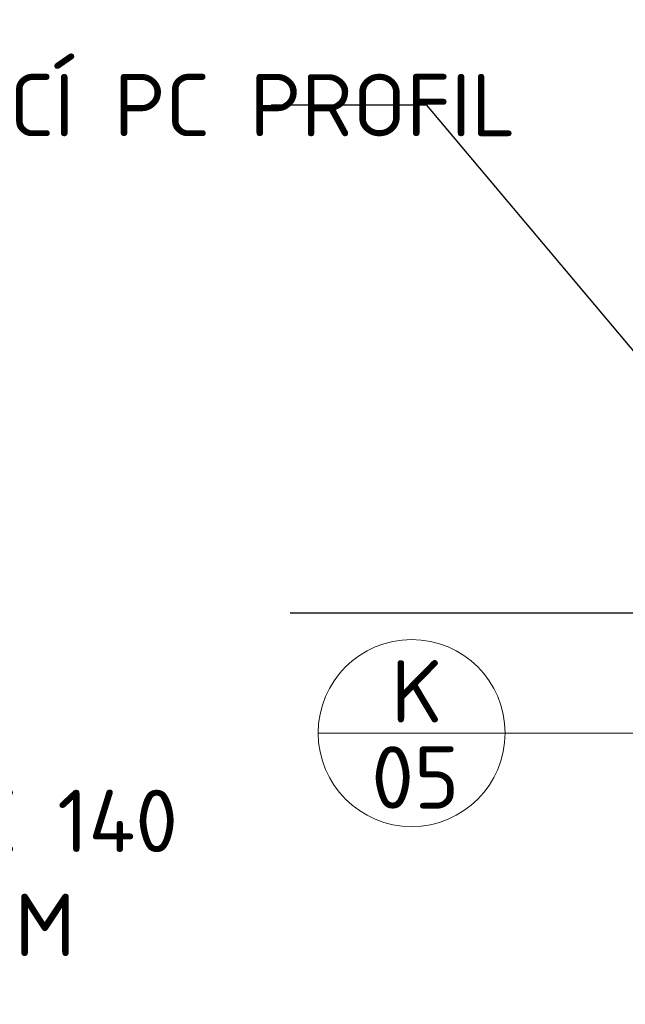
# Model space of a CAD drawing. Header units: millimetres. Extents: x -385852 to 238709, y -99680 to 201840.
# Tile 167 of 176: x 38250 to 38444, y -50220 to -49904. Entities that reach past the tile are written whole.
import ezdxf
from ezdxf import colors
from ezdxf.entities.mleader import LeaderData, LeaderLine
from ezdxf.math import Vec2, Vec3

# ---------------------------------------------------------------- set-up
doc = ezdxf.new("R2010")
doc.units = ezdxf.units.MM
for name, color, linetype in [('_____detaily', 1, 'Continuous'), ('_____detaily @ 10', 1, 'Continuous'), ('_____detaily @ 10 VP1', 1, 'Continuous'), ('_____detaily @ 10 VP2', 1, 'Continuous'), ('_____detaily @ 10 VP3', 1, 'Continuous'), ('_____detaily @ 10 VP4', 1, 'Continuous'), ('_____detaily @ 10 VP5', 1, 'Continuous'), ('_____detaily @ 10 VP6', 1, 'Continuous'), ('_____detaily @ 10 VPModel', 1, 'Continuous')]:
    doc.layers.add(name, color=color, linetype=linetype)
doc.styles.add('A99_kota', font='isocpeur.ttf', dxfattribs={"height": 2})
doc.styles.add('A99_popis', font='isocpeur.ttf')

# ---------------------------------------------------------------- blocks, each defined once
blk = doc.blocks.new('*U316')
at = {"layer": '_____detaily @ 10 VP1', "color": 5, "linetype": 'Continuous', "lineweight": 5, "insert": (38368.88, -50109.62), "char_height": 20, "width": 20.1411, "attachment_point": 1, "style": 'A99_kota'}
blk.add_mtext('K', dxfattribs=at)
at = {"layer": '_____detaily @ 10 VP2', "color": 5, "linetype": 'Continuous', "lineweight": 5, "insert": (38368.88, -50109.62), "char_height": 20, "width": 20.1411, "attachment_point": 1, "style": 'A99_kota'}
blk.add_mtext('K', dxfattribs=at)
at = {"layer": '_____detaily @ 10 VP3', "color": 5, "linetype": 'Continuous', "lineweight": 5, "insert": (38368.88, -50109.62), "char_height": 20, "width": 20.1411, "attachment_point": 1, "style": 'A99_kota'}
blk.add_mtext('K', dxfattribs=at)
at = {"layer": '_____detaily @ 10 VP4', "color": 5, "linetype": 'Continuous', "lineweight": 5, "insert": (38368.88, -50109.62), "char_height": 20, "width": 20.1411, "attachment_point": 1, "style": 'A99_kota'}
blk.add_mtext('K', dxfattribs=at)
at = {"layer": '_____detaily @ 10 VP5', "color": 5, "linetype": 'Continuous', "lineweight": 5, "insert": (38368.88, -50109.62), "char_height": 20, "width": 20.1411, "attachment_point": 1, "style": 'A99_kota'}
blk.add_mtext('K', dxfattribs=at)
at = {"layer": '_____detaily @ 10 VP6', "color": 5, "linetype": 'Continuous', "lineweight": 5, "insert": (38368.88, -50109.62), "char_height": 20, "width": 20.1411, "attachment_point": 1, "style": 'A99_kota'}
blk.add_mtext('K', dxfattribs=at)
at = {"layer": '_____detaily @ 10 VPModel', "color": 5, "linetype": 'Continuous', "lineweight": 5, "insert": (38368.88, -50109.62), "char_height": 20, "attachment_point": 1, "style": 'A99_kota'}
blk.add_mtext_dynamic_manual_height_columns('K', width=20.1411, gutter_width=100, heights=[0], dxfattribs=at)
blk = doc.blocks.new('*U317')
at = {"layer": '_____detaily @ 10 VP1', "color": 5, "linetype": 'Continuous', "lineweight": 5, "insert": (38362.55, -50137.23), "char_height": 20, "width": 20.1411, "attachment_point": 1, "style": 'A99_kota'}
blk.add_mtext('05', dxfattribs=at)
at = {"layer": '_____detaily @ 10 VP2', "color": 5, "linetype": 'Continuous', "lineweight": 5, "insert": (38362.55, -50137.23), "char_height": 20, "width": 20.1411, "attachment_point": 1, "style": 'A99_kota'}
blk.add_mtext('05', dxfattribs=at)
at = {"layer": '_____detaily @ 10 VP3', "color": 5, "linetype": 'Continuous', "lineweight": 5, "insert": (38362.55, -50137.23), "char_height": 20, "width": 20.1411, "attachment_point": 1, "style": 'A99_kota'}
blk.add_mtext('05', dxfattribs=at)
at = {"layer": '_____detaily @ 10 VP4', "color": 5, "linetype": 'Continuous', "lineweight": 5, "insert": (38362.55, -50137.23), "char_height": 20, "width": 20.1411, "attachment_point": 1, "style": 'A99_kota'}
blk.add_mtext('05', dxfattribs=at)
at = {"layer": '_____detaily @ 10 VP5', "color": 5, "linetype": 'Continuous', "lineweight": 5, "insert": (38362.55, -50137.23), "char_height": 20, "width": 20.1411, "attachment_point": 1, "style": 'A99_kota'}
blk.add_mtext('05', dxfattribs=at)
at = {"layer": '_____detaily @ 10 VP6', "color": 5, "linetype": 'Continuous', "lineweight": 5, "insert": (38362.55, -50137.23), "char_height": 20, "width": 20.1411, "attachment_point": 1, "style": 'A99_kota'}
blk.add_mtext('05', dxfattribs=at)
at = {"layer": '_____detaily @ 10 VPModel', "color": 5, "linetype": 'Continuous', "lineweight": 5, "insert": (38362.55, -50137.23), "char_height": 20, "attachment_point": 1, "style": 'A99_kota'}
blk.add_mtext_dynamic_manual_height_columns('05', width=20.1411, gutter_width=100, heights=[0], dxfattribs=at)

msp = doc.modelspace()

# ---------------------------------------------------------------- linework, layer by layer
at = {"layer": '_____detaily', "color": 5, "lineweight": 5}
msp.add_lwpolyline([(38345.5, -50133), (38486, -50133)], dxfattribs=at)
msp.add_circle((38375.5, -50133), 30, dxfattribs=at)

# ---------------------------------------------------------------- block references
at = {"layer": '_____detaily', "color": 4, "linetype": 'Continuous', "lineweight": 5}
for name in ['*U316', '*U317']:
    msp.add_blockref(name, (0, 0), dxfattribs=at)

# ---------------------------------------------------------------- leaders
at = {"layer": '_____detaily @ 10', "lineweight": 5}
ml = msp.add_multileader_mtext('Standard', dxfattribs=at)
ml.set_content('\\A1;{\\C256;OCELOVÝ ÚHELNÍK L\\P50 X 50 X 4, RAL 7047}', color=1, style='A99_popis')
ml.set_leader_properties(color=256, linetype='ByLayer', lineweight=-1)
ml.build(insert=Vec2(0, 0))
ml.multileader.update_dxf_attribs({"dogleg_length": 5, "arrow_head_size": 20, "scale": 10})
ctx = ml.context
ctx.base_point, ctx.scale, ctx.char_height, ctx.arrow_head_size, ctx.landing_gap_size, ctx.plane_origin = Vec3(38114.5, -49728.5), 10, 20, 20, 20, Vec3(36800.98195, -51392.89001)
notes = []
notes.append((ctx, [(1, (1, 1, 0), (38605, -49728.5), (-1, 0), 161.5, [(0, [(38605, -50045)], 0, [])])]))
ctx.mtext.insert, ctx.mtext.width, ctx.mtext.flow_direction = Vec3(38134.5, -49716.5), 425, 5
ml = msp.add_multileader_mtext('Standard', dxfattribs=at)
ml.set_content('\\A1;{\\C256;OCELOVÝ UZAVŘENÝ PROFIL 40 X 20 X 1,5}', color=1, style='A99_popis')
ml.set_leader_properties(color=256, linetype='ByLayer', lineweight=-1)
ml.build(insert=Vec2(0, 0))
ml.multileader.update_dxf_attribs({"dogleg_length": 5, "arrow_head_size": 20, "scale": 10})
ctx = ml.context
ctx.base_point, ctx.scale, ctx.char_height, ctx.arrow_head_size, ctx.landing_gap_size, ctx.plane_origin = Vec3(38117, -49825), 10, 20, 20, 20, Vec3(36472.5, -51552.55265)
notes.append((ctx, [(1, (1, 1, 0), (38510, -49825), (-1, 0), 90, [(0, [(38510, -50042.5)], 0, [])])]))
ctx.mtext.insert, ctx.mtext.width, ctx.mtext.flow_direction = Vec3(38137, -49813), 290.5898054, 5
ml = msp.add_multileader_mtext('Standard', dxfattribs=at)
ml.set_content('\\A1;{\\C256;UZAVÍRACÍ PC PROFIL}', color=1, style='A99_popis')
ml.set_leader_properties(color=256, linetype='ByLayer', lineweight=-1)
ml.build(insert=Vec2(0, 0))
ml.multileader.update_dxf_attribs({"dogleg_length": 5, "arrow_head_size": 20, "scale": 10})
ctx = ml.context
ctx.base_point, ctx.scale, ctx.char_height, ctx.arrow_head_size, ctx.landing_gap_size, ctx.plane_origin = Vec3(38116.38297, -49931.57474), 10, 20, 20, 20, Vec3(36430, -51625.05265)
notes.append((ctx, [(1, (1, 1, 0), (38380.38297, -49931.57474), (-1, 0), 50, [(0, [(38470, -50038.24325)], 0, [])])]))
ctx.mtext.insert, ctx.mtext.width, ctx.mtext.flow_direction = Vec3(38136.38297, -49921.57474), 194.1727474, 5
ml = msp.add_multileader_mtext('Standard', dxfattribs=at)
ml.set_content('\\A1;{\\C256;TĚSNĚNÍ}', color=1, style='A99_popis')
ml.set_leader_properties(color=256, linetype='ByLayer', lineweight=-1)
ml.build(insert=Vec2(0, 0))
ml.multileader.update_dxf_attribs({"dogleg_length": 5, "arrow_head_size": 20, "scale": 10})
ctx = ml.context
ctx.base_point, ctx.scale, ctx.char_height, ctx.arrow_head_size, ctx.landing_gap_size, ctx.plane_origin = Vec3(33376.55525, -49940.98193), 10, 20, 20, 20, Vec3(31472.2198, -51027.50008)
notes.append((ctx, [(0, (1, 1, 0), (33326.55525, -49940.98193), (1, 0), 50, [(0, [(33205.5, -49969.5)], 0, [])])]))
ctx.mtext.insert, ctx.mtext.width, ctx.mtext.flow_direction = Vec3(33396.55525, -49930.98193), 803.5884695, 5
ml = msp.add_multileader_mtext('Standard', dxfattribs=at)
ml.set_content('\\A1;{\\C256;OCEL. PÁSOVINA, 30 x 70MM. TL. 4 MM, RAL 9006}', color=1, style='A99_popis')
ml.set_leader_properties(color=256, linetype='ByLayer', lineweight=-1)
ml.build(insert=Vec2(0, 0))
ml.multileader.update_dxf_attribs({"dogleg_length": 5, "arrow_head_size": 20, "scale": 10})
ctx = ml.context
ctx.base_point, ctx.scale, ctx.char_height, ctx.arrow_head_size, ctx.landing_gap_size, ctx.plane_origin = Vec3(33377.198, -49991), 10, 20, 20, 20, Vec3(31505.5, -51042.05265)
notes.append((ctx, [(0, (1, 1, 0), (33327.198, -49991), (1, 0), 50, [(0, [(33237.5, -49991)], 0, [])])]))
ctx.mtext.insert, ctx.mtext.width, ctx.mtext.flow_direction = Vec3(33397.198, -49979), 612.7689149, 5
ml = msp.add_multileader_mtext('Standard', dxfattribs=at)
ml.set_content('\\A1;{\\C256;OCEL. PÁSOVINA, TL. 5MM, RŠ 100MM, RAL 9006}', color=1, style='A99_popis')
ml.set_leader_properties(color=256, linetype='ByLayer', lineweight=-1)
ml.build(insert=Vec2(0, 0))
ml.multileader.update_dxf_attribs({"dogleg_length": 5, "arrow_head_size": 20, "scale": 10})
ctx = ml.context
ctx.base_point, ctx.scale, ctx.char_height, ctx.arrow_head_size, ctx.landing_gap_size, ctx.plane_origin = Vec3(33376, -50087.5), 10, 20, 20, 20, Vec3(31570.5, -51103.55265)
notes.append((ctx, [(0, (1, 1, 0), (33349, -50087.5), (1, 0), 27, [(0, [(33253.5, -50045.49955)], 0, [])])]))
ctx.mtext.insert, ctx.mtext.width, ctx.mtext.flow_direction = Vec3(33396, -50075.5), 599.5264438, 5
ml = msp.add_multileader_mtext('Standard', dxfattribs=at)
ml.set_content('\\A1;{\\C256;SDK DESKA TL. 15 MM\\PIZOLACE PIR TL. 80MM\\PTENKOSTĚNNÝ PROFIL C 140\\PIZOLACE PIR TL. 20-80MM\\PHYDROIZOLACE S/03}', color=1, style='A99_popis')
ml.set_leader_properties(color=256, linetype='ByLayer', lineweight=-1)
ml.build(insert=Vec2(0, 0))
ml.multileader.update_dxf_attribs({"dogleg_length": 5, "arrow_head_size": 20, "scale": 10})
ctx = ml.context
ctx.base_point, ctx.scale, ctx.char_height, ctx.arrow_head_size, ctx.landing_gap_size, ctx.plane_origin = Vec3(37894.5, -50094.50758), 10, 20, 20, 50, Vec3(36193, -51728)
notes.append((ctx, [(1, (1, 1, 0), (38386.5, -50094.50758), (-1, 0), 50, [(0, [(38657.5, -50094.5)], 0, [])])]))
ctx.mtext.insert, ctx.mtext.width, ctx.mtext.defined_height, ctx.mtext.flow_direction = Vec3(37944.5, -50084.5), 524.5, 189.68182, 5
for ctx, leaders in notes:
    for number, flags, end, landing, length, lines in leaders:
        leader = LeaderData()
        leader.index, (leader.has_last_leader_line, leader.has_dogleg_vector, leader.attachment_direction) = number, flags
        leader.last_leader_point, leader.dogleg_vector, leader.dogleg_length = Vec3(end), Vec3(landing), length
        for number, points, colour, breaks in lines:
            line = LeaderLine()
            line.index, line.vertices, line.color, line.breaks = number, Vec3.list(points), colors.encode_raw_color(colour), breaks
            leader.lines.append(line)
        ctx.leaders.append(leader)

doc.saveas('drawing.dxf')
